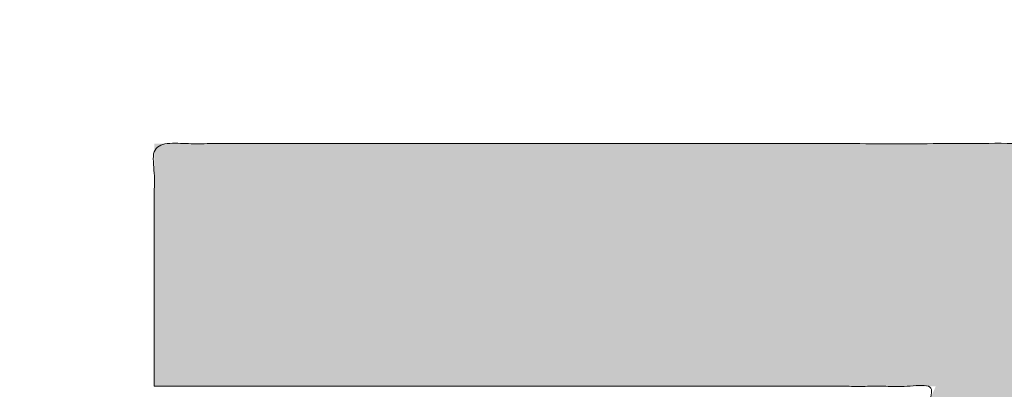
# Model space of a CAD drawing. Header units: inches. Extents: x -416 to -272, y -73 to 47.
# Tile 160 of 206: x -336.612 to -335.215, y -4.259 to -3.734. Entities that reach past the tile are written whole.
import ezdxf

# ---------------------------------------------------------------- set-up
doc = ezdxf.new("R2010")
doc.units = ezdxf.units.IN
doc.header["$LTSCALE"] = 32
doc.header["$MEASUREMENT"] = 0
doc.linetypes.add('Dash Style-1', pattern=[0.083328, 0.041656, -0.041672])
for name, color, linetype, lineweight in [('Black', 7, 'Continuous', 18), ('DashLine', 7, 'Continuous', 13), ('DashLineFill', 7, 'Dash Style-1', 13), ('Drawing', 7, 'Continuous', 18), ('Metal-DeskStructure', 7, 'Continuous', 13), ('None', 7, 'Continuous', 18), ('Plastic-BracketCover', 7, 'Continuous', 13), ('SolidLine', 7, 'Continuous', 15), ('Wood_1-H', 7, 'Continuous', 13)]:
    doc.layers.add(name, color=color, linetype=linetype, lineweight=lineweight)
pattern_1 = [(45, (0, 0), (-1.61301565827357, 1.935715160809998), []), (45, (-1.0608, 1.0608), (-0.4723460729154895, 0.4167612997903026), [])]

# ---------------------------------------------------------------- blocks, each defined once
blk = doc.blocks.new('Group-45')
at = {"layer": 'Plastic-BracketCover', "color": 7}
blk.add_open_spline([(1.53112660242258, -0.7109774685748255), (1.538508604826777, -0.7109774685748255), (1.552349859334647, -0.7137457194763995), (1.555118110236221, -0.7220504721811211), (1.555118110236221, -0.841083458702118), (1.555118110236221, -0.9601164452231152), (1.553272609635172, -0.9638074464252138), (1.547736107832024, -0.9674984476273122), (1.538508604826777, -0.9693439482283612), (1.525590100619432, -0.9693439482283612), (1.516362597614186, -0.9674984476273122), (1.510826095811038, -0.965652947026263), (1.50713509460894, -0.9601164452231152), (1.50713509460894, -0.9112115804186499), (1.50713509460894, -0.864152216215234), (1.337351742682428, -0.864152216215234), (1.167568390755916, -0.864152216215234), (1.193404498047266, -0.9075205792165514), (1.219240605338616, -0.9508889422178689), (1.221086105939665, -0.9564254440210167), (1.222931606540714, -0.965652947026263), (1.219240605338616, -0.9693439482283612), (1.20816760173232, -0.9711894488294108), (1.195712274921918, -0.9711894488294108), (1.186023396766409, -0.9711894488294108), (1.180486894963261, -0.9693439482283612), (1.176795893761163, -0.965652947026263), (1.174950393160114, -0.9619619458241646), (1.141731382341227, -0.9102888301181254), (1.10851237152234, -0.8586157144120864), (1.106666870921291, -0.8567702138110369), (1.106666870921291, -0.8530792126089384), (1.104821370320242, -0.8475427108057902), (1.104821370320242, -0.8304718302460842), (1.104821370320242, -0.8124781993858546), (1.10851237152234, -0.8069416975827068), (1.112203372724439, -0.8050961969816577), (1.310591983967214, -0.8050961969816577), (1.50713509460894, -0.8050961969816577), (1.50713509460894, -0.7644960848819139), (1.50713509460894, -0.7202049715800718), (1.510826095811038, -0.7165139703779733), (1.516362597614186, -0.7128229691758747), (1.525590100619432, -0.7109774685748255), (1.53112660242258, -0.7109774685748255)], degree=2, knots=[0, 0, 0, 0.002610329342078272, 0.007830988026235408, 0.01044131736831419, 0.1761946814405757, 0.1788050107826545, 0.181415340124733, 0.1840256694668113, 0.1866359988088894, 0.1885937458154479, 0.1905514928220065, 0.192509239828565, 0.1944669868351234, 0.2443885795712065, 0.2443885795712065, 0.4244984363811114, 0.4244984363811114, 0.4780496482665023, 0.4780496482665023, 0.4842405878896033, 0.4904315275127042, 0.4966224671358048, 0.5028134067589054, 0.5070707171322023, 0.5109409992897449, 0.5148112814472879, 0.5186815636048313, 0.5186815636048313, 0.5762947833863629, 0.5762947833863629, 0.5787425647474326, 0.5811903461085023, 0.5836381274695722, 0.5902471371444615, 0.5931844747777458, 0.5961218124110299, 0.5990591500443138, 0.9118813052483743, 0.9118813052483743, 0.9765012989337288, 0.9823759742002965, 0.9882506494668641, 0.9941253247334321, 1, 1, 1], dxfattribs=at)
blk = doc.blocks.new('1BRPFY-Leg_Plate (2D)')
at = {"layer": 'DashLineFill', "linetype": 'Continuous', "lineweight": 13}
h = blk.add_hatch(dxfattribs=at)
h.set_pattern_fill('Steel', color=253, style=0, pattern_type=2)
h.set_pattern_definition(pattern_1)
edge = h.paths.add_edge_path()
edge.add_arc((-1.704724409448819, 1.704724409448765), 0.1259842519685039, 90, 180, ccw=False)
edge.add_line((-1.704724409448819, 1.830708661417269), (1.704724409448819, 1.830708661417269))
edge.add_arc((1.704724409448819, 1.704724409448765), 0.1259842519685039, 0, 90, ccw=False)
edge.add_line((1.830708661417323, 1.704724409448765), (1.830708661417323, -1.704724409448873))
edge.add_arc((1.704724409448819, -1.704724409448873), 0.125984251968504, -89.99999999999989, 1.1368683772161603e-13, ccw=False)
edge.add_line((1.704724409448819, -1.830708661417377), (-1.704724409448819, -1.830708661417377))
edge.add_arc((-1.704724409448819, -1.704724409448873), 0.125984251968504, 180, 269.99999999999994, ccw=False)
edge.add_line((-1.830708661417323, -1.704724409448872), (-1.830708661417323, 1.704724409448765))
at = {"layer": 'DashLineFill', "flags": 128}
blk.add_lwpolyline([(-1.830708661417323, 1.704724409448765, -0.414213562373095), (-1.704724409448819, 1.830708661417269), (1.704724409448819, 1.830708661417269, -0.414213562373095), (1.830708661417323, 1.704724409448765), (1.830708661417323, -1.704724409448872, -0.414213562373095), (1.704724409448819, -1.830708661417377), (-1.704724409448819, -1.830708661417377, -0.414213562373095), (-1.830708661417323, -1.704724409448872)], format="xyb", close=True, dxfattribs=at)
at = {"layer": 'SolidLine', "flags": 128}
blk.add_lwpolyline([(1.279527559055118, -1.118110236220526), (1.295349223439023, -1.118887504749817), (1.31101851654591, -1.121211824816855), (1.326384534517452, -1.125060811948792), (1.341299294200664, -1.130397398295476), (1.355619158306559, -1.137170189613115), (1.369206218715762, -1.145313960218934), (1.381929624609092, -1.154750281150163), (1.393666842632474, -1.165388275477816), (1.404304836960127, -1.177125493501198), (1.413741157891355, -1.189848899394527), (1.421884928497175, -1.203435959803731), (1.428657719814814, -1.217755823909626), (1.433994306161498, -1.232670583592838), (1.437843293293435, -1.24803660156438), (1.440167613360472, -1.263705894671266), (1.440944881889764, -1.279527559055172), (1.440167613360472, -1.295349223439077), (1.437843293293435, -1.311018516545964), (1.433994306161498, -1.326384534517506), (1.428657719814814, -1.341299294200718), (1.421884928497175, -1.355619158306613), (1.413741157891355, -1.369206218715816), (1.404304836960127, -1.381929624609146), (1.393666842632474, -1.393666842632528), (1.381929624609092, -1.404304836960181), (1.369206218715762, -1.413741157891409), (1.355619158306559, -1.421884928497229), (1.341299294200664, -1.428657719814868), (1.326384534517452, -1.433994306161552), (1.31101851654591, -1.437843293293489), (1.295349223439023, -1.440167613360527), (1.279527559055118, -1.440944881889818), (1.263705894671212, -1.440167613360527), (1.248036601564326, -1.437843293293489), (1.232670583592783, -1.433994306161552), (1.217755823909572, -1.428657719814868), (1.203435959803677, -1.421884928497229), (1.189848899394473, -1.413741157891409), (1.177125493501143, -1.404304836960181), (1.165388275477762, -1.393666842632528), (1.154750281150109, -1.381929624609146), (1.14531396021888, -1.369206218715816), (1.137170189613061, -1.355619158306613), (1.130397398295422, -1.341299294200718), (1.125060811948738, -1.326384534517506), (1.121211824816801, -1.311018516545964), (1.118887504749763, -1.295349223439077), (1.118110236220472, -1.279527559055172), (1.118887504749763, -1.263705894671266), (1.121211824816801, -1.24803660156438), (1.125060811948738, -1.232670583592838), (1.130397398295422, -1.217755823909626), (1.137170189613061, -1.203435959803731), (1.14531396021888, -1.189848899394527), (1.154750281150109, -1.177125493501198), (1.165388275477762, -1.165388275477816), (1.177125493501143, -1.154750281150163), (1.189848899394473, -1.145313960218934), (1.203435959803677, -1.137170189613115), (1.217755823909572, -1.130397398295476), (1.232670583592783, -1.125060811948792), (1.248036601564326, -1.121211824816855), (1.263705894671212, -1.118887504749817)], close=True, dxfattribs=at)
at = {"layer": 'Plastic-BracketCover', "color": 7}
blk.add_blockref('Group-45', (0, 0), dxfattribs=at)
blk = doc.blocks.new('1BRPX8-Util_Bkt_Lg-F (2D)')
at = {"layer": 'DashLineFill', "linetype": 'Continuous', "lineweight": 13}
h = blk.add_hatch(dxfattribs=at)
h.set_pattern_fill('Steel', color=253, style=0, pattern_type=2)
h.set_pattern_definition(pattern_1)
edge = h.paths.add_edge_path()
edge.add_line((-4.468503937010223, 7.539370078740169), (-2.421259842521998, 7.539370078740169))
edge.add_line((-2.421259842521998, 7.539370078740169), (-2.421259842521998, 7.917322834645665))
edge.add_arc((-2.303149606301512, 7.91732283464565), 0.1181102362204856, 90.0000000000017, 179.9999999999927, ccw=False)
edge.add_line((-2.303149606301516, 8.035433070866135), (2.303149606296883, 8.035433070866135))
edge.add_arc((2.30314960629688, 7.917322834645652), 0.1181102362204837, 6.423306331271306e-12, 89.99999999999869, ccw=False)
edge.add_line((2.421259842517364, 7.917322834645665), (2.421259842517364, 7.539370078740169))
edge.add_line((2.421259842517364, 7.539370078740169), (4.46850393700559, 7.539370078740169))
edge.add_line((4.46850393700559, 7.539370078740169), (4.46850393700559, 7.405511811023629))
edge.add_line((4.46850393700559, 7.405511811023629), (3.129921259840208, 7.405511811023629))
edge.add_line((3.129921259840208, 7.405511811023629), (3.129921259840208, -2.011811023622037))
edge.add_line((3.129921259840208, -2.011811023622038), (4.46850393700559, -2.011811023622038))
edge.add_line((4.46850393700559, -2.011811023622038), (4.46850393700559, -2.145669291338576))
edge.add_line((4.46850393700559, -2.145669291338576), (2.421259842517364, -2.145669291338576))
edge.add_line((2.421259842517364, -2.145669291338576), (2.421259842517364, -2.523622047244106))
edge.add_arc((2.303149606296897, -2.523622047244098), 0.1181102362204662, 269.9999999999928, 359.9999999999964, ccw=False)
edge.add_line((2.303149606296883, -2.641732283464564), (-2.303149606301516, -2.641732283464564))
edge.add_arc((-2.303149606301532, -2.523622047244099), 0.1181102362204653, 180.0000000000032, 270.0000000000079, ccw=False)
edge.add_line((-2.421259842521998, -2.523622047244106), (-2.421259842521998, -2.145669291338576))
edge.add_line((-2.421259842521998, -2.145669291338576), (-4.468503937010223, -2.145669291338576))
edge.add_line((-4.468503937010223, -2.145669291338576), (-4.468503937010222, -2.011811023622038))
edge.add_line((-4.468503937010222, -2.011811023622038), (-3.129921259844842, -2.011811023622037))
edge.add_line((-3.129921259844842, -2.011811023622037), (-3.129921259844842, 7.405511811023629))
edge.add_line((-3.129921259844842, 7.405511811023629), (-4.468503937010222, 7.405511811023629))
edge.add_line((-4.468503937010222, 7.405511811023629), (-4.468503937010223, 7.539370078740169))
at = {"layer": 'SolidLine', "flags": 128}
blk.add_lwpolyline([(1.126953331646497, -0.8858606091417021), (1.107956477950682, -0.9260260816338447), (1.085114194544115, -0.9641361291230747), (1.058646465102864, -0.999823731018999), (1.02880818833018, -1.032745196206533), (0.995886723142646, -1.062583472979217), (0.9601991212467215, -1.089051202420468), (0.9220890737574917, -1.111893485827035), (0.881923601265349, -1.13089033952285), (0.8400895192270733, -1.145858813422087), (0.7969897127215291, -1.156654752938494), (0.7530392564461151, -1.163174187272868), (0.7086614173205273, -1.165354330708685), (0.6642835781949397, -1.163174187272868), (0.6203331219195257, -1.156654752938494), (0.5772333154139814, -1.145858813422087), (0.5353992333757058, -1.13089033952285), (0.4952337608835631, -1.111893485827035), (0.4571237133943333, -1.089051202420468)], dxfattribs=at)
blk.add_lwpolyline([(1.279527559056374, -1.154964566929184), (1.292122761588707, -1.155583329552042), (1.304596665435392, -1.157433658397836), (1.316829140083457, -1.16049773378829), (1.32870238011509, -1.164746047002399), (1.340102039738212, -1.170137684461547), (1.350918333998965, -1.176620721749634), (1.361047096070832, -1.184132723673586), (1.370390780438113, -1.192601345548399), (1.378859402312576, -1.201945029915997), (1.38637140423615, -1.212073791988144), (1.392854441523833, -1.22289008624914), (1.398246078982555, -1.234289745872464), (1.40249439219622, -1.246162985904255), (1.405558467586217, -1.258395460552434), (1.407408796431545, -1.270869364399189), (1.408027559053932, -1.283464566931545), (1.407408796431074, -1.296059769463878), (1.40555846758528, -1.308533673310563), (1.402494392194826, -1.320766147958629), (1.398246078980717, -1.332639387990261), (1.392854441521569, -1.344039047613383), (1.386371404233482, -1.354855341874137), (1.37885940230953, -1.364984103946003), (1.370390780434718, -1.374327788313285), (1.361047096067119, -1.382796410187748), (1.350918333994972, -1.390308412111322), (1.340102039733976, -1.396791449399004), (1.328702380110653, -1.402183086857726), (1.316829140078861, -1.406431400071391), (1.304596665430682, -1.409495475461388), (1.292122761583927, -1.411345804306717), (1.279527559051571, -1.411964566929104), (1.266932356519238, -1.411345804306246), (1.254458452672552, -1.409495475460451), (1.242225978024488, -1.406431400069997), (1.230352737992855, -1.402183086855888), (1.218953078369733, -1.39679144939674), (1.208136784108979, -1.390308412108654), (1.198008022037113, -1.382796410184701), (1.188664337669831, -1.374327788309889), (1.180195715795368, -1.364984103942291), (1.172683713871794, -1.354855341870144), (1.166200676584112, -1.344039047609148), (1.16080903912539, -1.332639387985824), (1.156560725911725, -1.320766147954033), (1.153496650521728, -1.308533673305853), (1.151646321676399, -1.296059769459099), (1.151027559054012, -1.283464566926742), (1.15164632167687, -1.27086936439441), (1.153496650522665, -1.258395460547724), (1.156560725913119, -1.246162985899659), (1.160809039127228, -1.234289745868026), (1.166200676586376, -1.222890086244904), (1.172683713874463, -1.21207379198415), (1.180195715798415, -1.201945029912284), (1.188664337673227, -1.192601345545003), (1.198008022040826, -1.18413272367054), (1.208136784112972, -1.176620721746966), (1.218953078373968, -1.170137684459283), (1.230352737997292, -1.164746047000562), (1.242225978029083, -1.160497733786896), (1.254458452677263, -1.157433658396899), (1.266932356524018, -1.155583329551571)], close=True, dxfattribs=at)
blk = doc.blocks.new('Slate-LegBrace (2D)')
at = {"layer": 'DashLineFill', "linetype": 'Continuous', "lineweight": 13}
h = blk.add_hatch(dxfattribs=at)
h.set_pattern_fill('Steel', color=253, style=0, pattern_type=2)
h.set_pattern_definition(pattern_1)
edge = h.paths.add_edge_path()
edge.add_line((-2.199587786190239, -0.1351515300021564), (-1.374775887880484, -0.1351515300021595))
edge.add_arc((3.774758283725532e-15, -0.01355418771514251), 1.380142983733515, 185.0545920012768, 354.9454079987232)
edge.add_line((1.374775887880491, -0.13515153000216), (2.199718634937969, -0.1351515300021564))
edge.add_arc((6.542437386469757e-05, -0.01705725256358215), 2.202821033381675, 183.0731271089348, 356.92687289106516, ccw=False)
h = blk.add_hatch(dxfattribs=at)
h.set_pattern_fill('Steel', color=253, style=0, pattern_type=2)
h.set_pattern_definition(pattern_1)
edge = h.paths.add_edge_path()
edge.add_line((2.191696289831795, -0.2375138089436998), (1.463739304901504, -0.2375137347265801))
edge.add_arc((-6.542437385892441e-05, -0.01704129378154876), 1.480314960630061, 188.5652811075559, 351.4347188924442, ccw=False)
edge.add_line((-1.463870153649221, -0.2375137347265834), (-2.191827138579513, -0.2375138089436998))
edge.add_line((-2.191827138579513, -0.2375138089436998), (-2.199718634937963, -0.1351515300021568))
edge.add_line((-2.199718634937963, -0.1351515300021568), (-1.374775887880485, -0.1351515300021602))
edge.add_arc((2.886579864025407e-15, -0.01355418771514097), 1.380142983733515, 185.0545920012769, 354.9454079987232)
edge.add_line((1.37477588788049, -0.1351515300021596), (2.199587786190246, -0.1351515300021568))
edge.add_line((2.199587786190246, -0.1351515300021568), (2.191696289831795, -0.2375138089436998))
h = blk.add_hatch(dxfattribs=at)
h.set_pattern_fill('Steel', color=253, style=0, pattern_type=2)
h.set_pattern_definition(pattern_1)
h.paths.add_polyline_path([(1.738774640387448, -0.9363963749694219), (1.747067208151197, -0.9368037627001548), (1.755279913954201, -0.9380220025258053), (1.763333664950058, -0.940039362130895), (1.771150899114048, -0.9428364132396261), (1.778656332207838, -0.9463862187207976), (1.785777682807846, -0.9506545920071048), (1.79244636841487, -0.9556004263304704), (1.798598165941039, -0.9611760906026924), (1.804173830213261, -0.9673278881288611), (1.809119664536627, -0.9739965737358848), (1.813388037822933, -0.9811179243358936), (1.816937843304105, -0.9886233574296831), (1.819734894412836, -0.9964405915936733), (1.821752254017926, -1.00449434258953), (1.822970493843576, -1.012707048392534), (1.823377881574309, -1.020999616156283), (1.822970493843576, -1.029292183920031), (1.821752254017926, -1.037504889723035), (1.819734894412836, -1.045558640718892), (1.816937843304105, -1.053375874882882), (1.813388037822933, -1.060881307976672), (1.809119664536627, -1.06800265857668), (1.804173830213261, -1.074671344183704), (1.798598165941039, -1.080823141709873), (1.79244636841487, -1.086398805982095), (1.785777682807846, -1.09134464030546), (1.778656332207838, -1.095613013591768), (1.771150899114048, -1.099162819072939), (1.763333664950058, -1.10195987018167), (1.755279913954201, -1.10397722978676), (1.747067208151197, -1.10519546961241), (1.738774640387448, -1.105602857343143), (1.7304820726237, -1.10519546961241), (1.722269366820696, -1.10397722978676), (1.714215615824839, -1.10195987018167), (1.706398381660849, -1.099162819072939), (1.698892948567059, -1.095613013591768), (1.691771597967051, -1.09134464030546), (1.685102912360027, -1.086398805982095), (1.678951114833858, -1.080823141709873), (1.673375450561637, -1.074671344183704), (1.668429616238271, -1.06800265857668), (1.664161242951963, -1.060881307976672), (1.660611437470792, -1.053375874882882), (1.657814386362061, -1.045558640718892), (1.655797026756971, -1.037504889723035), (1.654578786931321, -1.029292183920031), (1.654171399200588, -1.020999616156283), (1.654578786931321, -1.012707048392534), (1.655797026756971, -1.00449434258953), (1.657814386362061, -0.9964405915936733), (1.660611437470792, -0.9886233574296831), (1.664161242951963, -0.9811179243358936), (1.668429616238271, -0.9739965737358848), (1.673375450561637, -0.9673278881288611), (1.678951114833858, -0.9611760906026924), (1.685102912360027, -0.9556004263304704), (1.691771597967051, -0.9506545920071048), (1.698892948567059, -0.9463862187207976), (1.706398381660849, -0.9428364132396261), (1.714215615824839, -0.940039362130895), (1.722269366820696, -0.9380220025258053), (1.7304820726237, -0.9368037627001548)])
at = {"layer": 'DashLineFill', "flags": 128}
for points in [[(2.191696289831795, -0.2375138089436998), (1.463739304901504, -0.2375137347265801, -0.860662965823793), (-1.463870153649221, -0.2375137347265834), (-2.191827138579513, -0.2375138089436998), (-2.199718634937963, -0.1351515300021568), (-1.374775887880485, -0.1351515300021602, 0.9154551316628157), (1.37477588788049, -0.1351515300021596), (2.199587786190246, -0.1351515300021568)], [(-2.199587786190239, -0.1351515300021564), (-1.374775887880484, -0.1351515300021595, 0.9154551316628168), (1.374775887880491, -0.13515153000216), (2.199718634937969, -0.1351515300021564, -0.9477524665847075)]]:
    blk.add_lwpolyline(points, format="xyb", close=True, dxfattribs=at)
blk.add_lwpolyline([(1.738774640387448, -0.9363963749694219), (1.747067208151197, -0.9368037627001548), (1.755279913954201, -0.9380220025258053), (1.763333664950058, -0.940039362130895), (1.771150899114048, -0.9428364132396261), (1.778656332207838, -0.9463862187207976), (1.785777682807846, -0.9506545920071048), (1.79244636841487, -0.9556004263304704), (1.798598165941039, -0.9611760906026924), (1.804173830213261, -0.9673278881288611), (1.809119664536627, -0.9739965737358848), (1.813388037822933, -0.9811179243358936), (1.816937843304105, -0.9886233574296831), (1.819734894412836, -0.9964405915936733), (1.821752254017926, -1.00449434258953), (1.822970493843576, -1.012707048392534), (1.823377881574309, -1.020999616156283), (1.822970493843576, -1.029292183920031), (1.821752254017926, -1.037504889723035), (1.819734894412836, -1.045558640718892), (1.816937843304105, -1.053375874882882), (1.813388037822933, -1.060881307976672), (1.809119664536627, -1.06800265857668), (1.804173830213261, -1.074671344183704), (1.798598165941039, -1.080823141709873), (1.79244636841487, -1.086398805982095), (1.785777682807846, -1.09134464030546), (1.778656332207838, -1.095613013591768), (1.771150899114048, -1.099162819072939), (1.763333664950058, -1.10195987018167), (1.755279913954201, -1.10397722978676), (1.747067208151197, -1.10519546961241), (1.738774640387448, -1.105602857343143), (1.7304820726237, -1.10519546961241), (1.722269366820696, -1.10397722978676), (1.714215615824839, -1.10195987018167), (1.706398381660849, -1.099162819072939), (1.698892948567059, -1.095613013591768), (1.691771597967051, -1.09134464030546), (1.685102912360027, -1.086398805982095), (1.678951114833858, -1.080823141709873), (1.673375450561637, -1.074671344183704), (1.668429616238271, -1.06800265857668), (1.664161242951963, -1.060881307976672), (1.660611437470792, -1.053375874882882), (1.657814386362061, -1.045558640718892), (1.655797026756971, -1.037504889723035), (1.654578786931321, -1.029292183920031), (1.654171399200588, -1.020999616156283), (1.654578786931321, -1.012707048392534), (1.655797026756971, -1.00449434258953), (1.657814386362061, -0.9964405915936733), (1.660611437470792, -0.9886233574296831), (1.664161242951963, -0.9811179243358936), (1.668429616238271, -0.9739965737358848), (1.673375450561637, -0.9673278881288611), (1.678951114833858, -0.9611760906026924), (1.685102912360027, -0.9556004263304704), (1.691771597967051, -0.9506545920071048), (1.698892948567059, -0.9463862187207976), (1.706398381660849, -0.9428364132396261), (1.714215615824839, -0.940039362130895), (1.722269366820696, -0.9380220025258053), (1.7304820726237, -0.9368037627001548)], close=True, dxfattribs=at)
blk = doc.blocks.new('TLLegSleeve (2D)')
at = {"layer": 'DashLineFill', "linetype": 'Continuous', "lineweight": 13}
h = blk.add_hatch(dxfattribs=at)
h.set_pattern_fill('Steel', color=253, style=0, pattern_type=2)
h.set_pattern_definition(pattern_1)
edge = h.paths.add_edge_path()
edge.add_line((1.08267716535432, 1.402343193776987), (1.08267716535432, 2.913385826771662))
edge.add_arc((-1.707523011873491e-13, 2.913385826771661), 1.08267716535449, 4.479377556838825e-14, 180)
edge.add_line((-1.082677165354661, 2.913385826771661), (-1.08267716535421, 1.402343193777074))
edge.add_arc((-1.332267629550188e-15, 2.886579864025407e-15), 1.771653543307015, 127.6698869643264, 412.330113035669)
edge.add_line((1.08267716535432, 1.402343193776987), (1.08267716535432, 1.402343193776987))
edge = h.paths.add_edge_path()
edge.add_arc((1.665334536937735e-15, 2.91338582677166), 0.7480314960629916, 0, 180, ccw=False)
edge.add_arc((1.665334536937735e-15, 2.91338582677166), 0.7480314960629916, 180, 360, ccw=False)
edge = h.paths.add_edge_path()
edge.add_arc((-1.723066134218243e-13, 9.149983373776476e-17), 1.437007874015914, 0, 180, ccw=False)
edge.add_arc((-1.723066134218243e-13, 5.70119602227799e-16), 1.437007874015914, 180, 360, ccw=False)
at = {"layer": 'DashLine', "color": 8, "flags": 128}
blk.add_lwpolyline([(0.6327836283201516, 1.527674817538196), (0.7794749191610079, 1.458295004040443), (0.9186594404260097, 1.374871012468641), (1.048996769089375, 1.278206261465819), (1.169231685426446, 1.169231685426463), (1.278206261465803, 1.048996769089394), (1.374871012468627, 0.9186594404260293), (1.458295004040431, 0.7794749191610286), (1.527674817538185, 0.6327836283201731), (1.582342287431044, 0.4799982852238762), (1.621770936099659, 0.3225902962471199), (1.64558104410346, 0.1620755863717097), (1.653543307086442, 1.118599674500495e-14), (1.645581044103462, -0.1620755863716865), (1.621770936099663, -0.3225902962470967), (1.582342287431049, -0.4799982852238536), (1.527674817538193, -0.6327836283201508), (1.45829500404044, -0.7794749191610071), (1.374871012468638, -0.9186594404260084), (1.278206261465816, -1.048996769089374), (1.169231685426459, -1.169231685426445), (1.048996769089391, -1.278206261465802), (0.918659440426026, -1.374871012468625), (0.7794749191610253, -1.458295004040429)], dxfattribs=at)
at = {"layer": 'DashLineFill', "flags": 128}
for points in [[(1.08267716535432, 1.402343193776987), (1.08267716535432, 2.913385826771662, 0.9999999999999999), (-1.082677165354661, 2.913385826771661), (-1.08267716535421, 1.402343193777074, 2.931618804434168), (1.08267716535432, 1.402343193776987)], [(-1.437007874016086, 3.308097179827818e-16, -0.9999999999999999), (1.437007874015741, 3.308097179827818e-16, -0.9999999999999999)]]:
    blk.add_lwpolyline(points, format="xyb", close=True, dxfattribs=at)
blk = doc.blocks.new('Group-105')
at = {"layer": 'SolidLine', "flags": 128}
blk.add_lwpolyline([(61.27952755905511, -8.30708661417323, -0.414213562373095), (62.99212598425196, -6.594488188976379, -0.414213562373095), (64.70472440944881, -8.30708661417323, -0.414213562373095), (62.99212598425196, -10.01968503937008, -0.414213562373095)], format="xyb", close=True, dxfattribs=at)
at = {"layer": 'Wood_1-H', "color": 7}
for name in ['1BRPX8-Util_Bkt_Lg-F (2D)', 'TLLegSleeve (2D)', 'Slate-LegBrace (2D)', '1BRPFY-Leg_Plate (2D)']:
    blk.add_blockref(name, (62.99212598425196, -8.30708661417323), dxfattribs=at)
blk = doc.blocks.new('TL14_lower_leg (2D)')
at = {"layer": 'DashLine', "flags": 128}
blk.add_lwpolyline([(1.371317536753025, 0.1350629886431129), (1.377952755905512, 1.783045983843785e-14), (1.371317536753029, -0.1350629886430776), (1.351475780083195, -0.2688252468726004), (1.318618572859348, -0.3999985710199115), (1.27306234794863, -0.5273196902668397), (1.215245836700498, -0.6495624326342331), (1.145725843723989, -0.7655495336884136), (1.065171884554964, -0.8741639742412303), (0.9743597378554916, -0.9743597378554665), (0.8741639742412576, -1.065171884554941), (0.7655495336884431, -1.14572584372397), (0.6495624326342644, -1.215245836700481), (0.5273196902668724, -1.273062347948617), (0.3999985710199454, -1.318618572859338)], dxfattribs=at)
blk = doc.blocks.new('Group-50')
at = {"layer": 'DashLineFill', "linetype": 'Continuous', "lineweight": 13}
h = blk.add_hatch(dxfattribs=at)
h.set_pattern_fill('Steel', color=253, style=0, pattern_type=2)
h.set_pattern_definition(pattern_1)
h.paths.add_polyline_path([(-2.066929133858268, 1.397637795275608), (2.066929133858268, 1.397637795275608), (2.066929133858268, 0.1377952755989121), (2.106299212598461, 0.1377952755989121), (2.106299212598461, -0.1377952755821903), (2.066929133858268, -0.1377952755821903), (2.066929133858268, -5.275590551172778), (2.106299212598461, -5.275590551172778), (2.106299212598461, -5.55118110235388), (2.066929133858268, -5.55118110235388), (2.066929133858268, -5.82677165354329), (-2.066929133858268, -5.82677165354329), (-2.066929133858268, -5.55118110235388), (-2.106299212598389, -5.55118110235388), (-2.106299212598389, -5.275590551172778), (-2.066929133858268, -5.275590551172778), (-2.066929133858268, -0.1377952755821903), (-2.106299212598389, -0.1377952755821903), (-2.106299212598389, 0.1377952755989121), (-2.066929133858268, 0.1377952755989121)])
blk = doc.blocks.new('TL14_upper_leg (2D)')
at = {"layer": 'DashLine', "flags": 128}
blk.add_lwpolyline([(1.214595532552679, 0.1196272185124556), (1.22047244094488, 7.47323834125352e-17), (1.214595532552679, -0.1196272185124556), (1.197021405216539, -0.2381023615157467), (1.167919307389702, -0.3542844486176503), (1.127569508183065, -0.467054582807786), (1.076360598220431, -0.5753267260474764), (1.01478574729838, -0.6780581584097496), (0.9434379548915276, -0.7742595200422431), (0.8630043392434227, -0.8630043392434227), (0.7742595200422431, -0.9434379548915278), (0.6780581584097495, -1.01478574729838), (0.5753267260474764, -1.076360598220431), (0.4670545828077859, -1.127569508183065)], dxfattribs=at)
at = {"layer": 'DashLine', "color": 7}
blk.add_blockref('Group-50', (0, 0), dxfattribs=at)
blk = doc.blocks.new('1BRPT9-Bracket (2D)')
at = {"layer": 'DashLineFill', "linetype": 'Continuous', "lineweight": 13}
h = blk.add_hatch(dxfattribs=at)
h.set_pattern_fill('Steel', color=253, style=0, pattern_type=2)
h.set_pattern_definition(pattern_1)
edge = h.paths.add_edge_path()
edge.add_line((-2.32206875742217, -8.74015748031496), (-2.32206875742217, 8.740157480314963))
edge.add_line((-2.32206875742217, 8.740157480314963), (1.677931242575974, 8.740157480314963))
edge.add_arc((1.677931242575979, 8.488188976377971), 0.2519685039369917, -3.979039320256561e-12, 90.0000000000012, ccw=False)
edge.add_line((1.929899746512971, 8.488188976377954), (1.929899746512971, 7.480314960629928))
edge.add_line((1.929899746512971, 7.480314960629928), (2.323600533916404, 7.461135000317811))
edge.add_line((2.323600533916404, 7.461135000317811), (2.323600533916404, -7.480314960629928))
edge.add_line((2.323600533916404, -7.480314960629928), (1.929899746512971, -7.480314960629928))
edge.add_line((1.929899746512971, -7.480314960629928), (1.929899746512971, -8.488188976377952))
edge.add_arc((1.677931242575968, -8.488188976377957), 0.2519685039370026, -90.00000000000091, 1.0800249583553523e-12, ccw=False)
edge.add_line((1.677931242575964, -8.74015748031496), (-2.32206875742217, -8.74015748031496))
blk = doc.blocks.new('Group-73')
at = {"layer": 'Metal-DeskStructure', "linetype": 'Continuous', "lineweight": 0, "true_color": 0xff0000}
blk.add_hatch(color=1, dxfattribs=at).paths.add_polyline_path([(1.696691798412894, -0.9301181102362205), (1.696691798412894, -1.274606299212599), (0.1120461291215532, -1.274606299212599), (0.1117940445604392, -1.244883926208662), (0.1126520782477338, -1.21546436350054), (0.1146202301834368, -1.186347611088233), (0.1176985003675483, -1.15753366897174), (0.1218868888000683, -1.129022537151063), (0.1271853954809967, -1.1008142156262), (0.1335940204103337, -1.072908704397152), (0.1411127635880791, -1.045306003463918), (0.1549813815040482, -1.000302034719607), (0.1707507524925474, -0.9557186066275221), (0.1884208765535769, -0.9115557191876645), (0.2079917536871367, -0.8678133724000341), (0.2294633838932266, -0.8244915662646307), (0.2528357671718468, -0.7815903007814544), (0.2781089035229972, -0.7391095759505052), (0.3052827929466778, -0.6970493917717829), (0.3357030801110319, -0.6545855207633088), (0.3707154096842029, -0.6108937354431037), (0.4103197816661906, -0.5659740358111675), (0.4545161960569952, -0.5198264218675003), (0.5033046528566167, -0.4724508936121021), (0.556685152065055, -0.4238474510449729), (0.6146576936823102, -0.3740160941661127), (0.6772222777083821, -0.3229568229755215), (0.7737142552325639, -0.2345473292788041), (0.8618799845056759, -0.1517895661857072), (0.941719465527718, -0.07468353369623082), (1.013232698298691, -0.003229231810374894), (1.076419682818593, 0.06257333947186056), (1.131280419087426, 0.1227241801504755), (1.177814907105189, 0.17722329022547), (1.216023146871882, 0.226070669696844), (1.247940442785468, 0.2720417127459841), (1.275602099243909, 0.3179118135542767), (1.299008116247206, 0.3636809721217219), (1.318158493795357, 0.4093491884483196), (1.333053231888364, 0.4549164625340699), (1.343692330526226, 0.5003827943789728), (1.350075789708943, 0.5457481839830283), (1.352203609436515, 0.5910126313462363), (1.350445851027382, 0.633224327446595), (1.345172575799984, 0.6737371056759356), (1.33638378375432, 0.7125509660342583), (1.32407947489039, 0.7496659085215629), (1.308259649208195, 0.7850819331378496), (1.288924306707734, 0.8187990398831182), (1.266073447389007, 0.8508172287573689), (1.239707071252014, 0.8811364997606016), (1.21053162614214, 0.9087644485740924), (1.179253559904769, 0.9327086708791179), (1.1458728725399, 0.9529691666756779), (1.110389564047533, 0.9695459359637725), (1.072803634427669, 0.9824389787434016), (1.033115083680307, 0.9916482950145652), (0.9913239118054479, 0.9971738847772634), (0.9474301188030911, 0.9990157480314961), (0.9007274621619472, 0.9970140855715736), (0.8564301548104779, 0.9910090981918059), (0.814538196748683, 0.9810007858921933), (0.7750515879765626, 0.9669891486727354), (0.7379703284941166, 0.9489741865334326), (0.7032944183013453, 0.9269558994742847), (0.6710238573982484, 0.9009342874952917), (0.6411586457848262, 0.8709093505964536), (0.6142706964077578, 0.8373520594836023), (0.5909319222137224, 0.8007333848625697), (0.5711423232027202, 0.7610533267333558), (0.5549018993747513, 0.7183118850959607), (0.5422106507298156, 0.6725090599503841), (0.5330685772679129, 0.6236448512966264), (0.5274756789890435, 0.5717192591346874), (0.5254319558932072, 0.516732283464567), (0.1809437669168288, 0.5856299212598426), (0.1914063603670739, 0.6671096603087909), (0.2071842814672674, 0.7436104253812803), (0.2282775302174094, 0.8151322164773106), (0.2546861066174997, 0.8816750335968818), (0.2864100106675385, 0.943238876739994), (0.3234492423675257, 0.9998237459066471), (0.3658038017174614, 1.051429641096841), (0.4134736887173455, 1.098056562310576), (0.4659542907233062, 1.139435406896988), (0.5227409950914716, 1.175297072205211), (0.5838338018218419, 1.205641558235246), (0.6492327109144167, 1.230468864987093), (0.7189377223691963, 1.249778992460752), (0.7929488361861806, 1.263571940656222), (0.8712660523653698, 1.271847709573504), (0.9538893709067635, 1.274606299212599), (1.037496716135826, 1.271486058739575), (1.116612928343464, 1.262125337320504), (1.191238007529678, 1.246524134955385), (1.261371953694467, 1.22468245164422), (1.327014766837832, 1.196600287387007), (1.388166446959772, 1.162277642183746), (1.444826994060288, 1.121714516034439), (1.496996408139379, 1.074910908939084), (1.543800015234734, 1.023481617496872), (1.584363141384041, 0.9690414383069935), (1.618685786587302, 0.9115903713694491), (1.646767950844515, 0.8511284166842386), (1.66860963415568, 0.7876555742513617), (1.684210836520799, 0.7211718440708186), (1.69357155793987, 0.6516772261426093), (1.696691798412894, 0.5791717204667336), (1.695766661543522, 0.5418296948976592), (1.692991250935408, 0.5046222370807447), (1.688365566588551, 0.46754934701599), (1.681889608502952, 0.4306110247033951), (1.67356337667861, 0.3938072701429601), (1.663386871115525, 0.3571380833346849), (1.651360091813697, 0.3206034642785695), (1.637483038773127, 0.284203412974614), (1.621452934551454, 0.2476351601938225), (1.602967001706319, 0.2105959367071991), (1.582025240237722, 0.1730857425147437), (1.558627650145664, 0.1351045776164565), (1.532774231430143, 0.09665244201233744), (1.50446498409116, 0.05772933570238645), (1.473699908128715, 0.01833525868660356), (1.440479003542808, -0.02152978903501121), (1.403490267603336, -0.06341332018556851), (1.361421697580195, -0.108862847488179), (1.314273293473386, -0.1578783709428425), (1.262045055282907, -0.2104598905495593), (1.20473698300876, -0.2666074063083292), (1.142349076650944, -0.3263209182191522), (1.07488133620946, -0.3896004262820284), (1.002333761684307, -0.4564459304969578), (0.939382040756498, -0.5112058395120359), (0.8829399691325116, -0.5613736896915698), (0.8330075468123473, -0.6069494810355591), (0.789584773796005, -0.6479332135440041), (0.7526716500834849, -0.6843248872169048), (0.7222681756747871, -0.716124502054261), (0.6983743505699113, -0.7433320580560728), (0.6809901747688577, -0.7659475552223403), (0.6671720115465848, -0.7862922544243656), (0.6539762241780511, -0.8066874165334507), (0.6414028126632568, -0.8271330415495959), (0.6294517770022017, -0.8476291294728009), (0.6181231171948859, -0.8681756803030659), (0.6074168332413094, -0.8887726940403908), (0.5973329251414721, -0.9094201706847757), (0.5878713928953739, -0.9301181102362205)])
at = {"layer": 'Metal-DeskStructure', "color": 7}
blk.add_open_spline([(1.696691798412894, -0.9301181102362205), (1.696691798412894, -1.102362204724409), (1.696691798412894, -1.274606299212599), (0.9043689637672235, -1.274606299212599), (0.1120461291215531, -1.274606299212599), (0.1088175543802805, -1.155111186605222), (0.1411127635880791, -1.045306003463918), (0.192785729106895, -0.8644490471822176), (0.4177798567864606, -0.5296497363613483), (0.6772222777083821, -0.3229568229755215), (1.079842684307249, 0.04198461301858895), (1.352203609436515, 0.410156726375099), (1.352203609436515, 0.763257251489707), (1.127210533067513, 0.999015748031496), (0.7558087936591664, 0.999015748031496), (0.5265084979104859, 0.742802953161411), (0.5254319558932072, 0.516732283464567), (0.353187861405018, 0.5511811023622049), (0.1809437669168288, 0.5856299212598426), (0.2121634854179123, 0.9215068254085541), (0.614783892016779, 1.274606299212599), (1.297301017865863, 1.274606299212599), (1.696691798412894, 0.8752155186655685), (1.696691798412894, 0.4295344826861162), (1.57827427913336, 0.1388723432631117), (1.302683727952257, -0.1819319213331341), (1.002333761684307, -0.4564459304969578), (0.737507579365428, -0.6846696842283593), (0.6244727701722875, -0.8472254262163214), (0.5878713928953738, -0.9301181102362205), (1.142281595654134, -0.9301181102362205), (1.696691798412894, -0.9301181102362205)], degree=2, knots=[0, 0, 0, 0.02128628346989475, 0.02128628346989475, 0.1192031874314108, 0.1192031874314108, 0.1339760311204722, 0.1339760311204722, 0.1582533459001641, 0.1825306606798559, 0.1825306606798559, 0.2223012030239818, 0.2620717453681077, 0.2999486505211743, 0.3378255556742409, 0.3781971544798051, 0.4185687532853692, 0.4185687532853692, 0.4499368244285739, 0.4499368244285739, 0.5101754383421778, 0.5704140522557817, 0.6314176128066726, 0.6924211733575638, 0.7232558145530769, 0.75409045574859, 0.7849250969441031, 0.7849250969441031, 0.8114174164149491, 0.8379097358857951, 0.8379097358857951, 1, 1, 1], dxfattribs=at)
blk = doc.blocks.new('SlateLegLocator-L2')
at = {"color": 255, "linetype": 'Dash Style-1', "lineweight": 5}
blk.add_wipeout([(-2.106299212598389, 1.3779527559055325), (2.10629921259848, 1.3779527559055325), (2.10629921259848, -5.807086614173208), (-2.106299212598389, -5.807086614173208)], dxfattribs=at).dxf.layer = 'Black'
at = {"layer": 'Metal-DeskStructure', "color": 7}
blk.add_blockref('Group-73', (0, 0), dxfattribs=at)
blk = doc.blocks.new('Group-106')
at = {"layer": 'None', "color": 7, "rotation": 180}
blk.add_blockref('1BRPT9-Bracket (2D)', (62.99212598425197, -12.00787401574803), dxfattribs=at)
at = {"layer": 'None', "color": 7}
for name in ['1BRPFY-Leg_Plate (2D)', 'TL14_upper_leg (2D)', 'TL14_lower_leg (2D)']:
    blk.add_blockref(name, (62.99212598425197, -8.30708661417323), dxfattribs=at)
blk.add_blockref('SlateLegLocator-L2', (62.99212598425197, -8.30708661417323), dxfattribs=at)
blk = doc.blocks.new('Group-107')
at = {"layer": 'None'}
blk.add_blockref('Group-105', (0, 0), dxfattribs=at)
blk.add_blockref('Group-106', (0, 0), dxfattribs=at)
blk = doc.blocks.new('SL Credenza Desk (2D)-3')
at = {"layer": 'None'}
blk.add_blockref('Group-107', (0, 0), dxfattribs=at)
at = {"layer": 'Drawing', "color": 0, "flags": 1}
for tag in ['Tag', 'Catalog', 'Option1', 'Option2', 'Option3', 'Option4', 'Option5', 'Option6', 'Option7', 'Option8', 'Option9', 'Option10', 'Option11', 'Option12', 'Custom', 'FinishGroup', 'Discount', 'Item2', 'Item3', 'Item6', 'Item9', 'Item10', 'Item12', 'Item13', 'Item16', 'Item19', 'Item20', 'Item21', 'Item22', 'Item23', 'Item24', 'Item25', 'Item8', 'Item18', 'Item1', 'Item4', 'Item5', 'Item7', 'Item11', 'Item14', 'Item15', 'Item17']:
    blk.add_attdef(tag, (15.71916659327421, 1.485347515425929), '', height=0.007086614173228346, dxfattribs=at)
blk = doc.blocks.new('Group-108')
at = {"layer": 'Drawing', "rotation": 180}
blk.add_blockref('SL Credenza Desk (2D)-3', (87.72704060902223, 1.485347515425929), dxfattribs=at)
at = {"layer": 'Drawing', "color": 0, "flags": 1}
for tag in ['Tag', 'Catalog', 'Option1', 'Option2', 'Option3', 'Option4', 'Option5', 'Option6', 'Option7', 'Option8', 'Option9', 'Option10', 'Option11', 'Option12', 'Custom', 'FinishGroup', 'Discount', 'Item2', 'Item3', 'Item6', 'Item9', 'Item10', 'Item12', 'Item13', 'Item16', 'Item19', 'Item20', 'Item21', 'Item22', 'Item23', 'Item24', 'Item25', 'Item8', 'Item18', 'Item1', 'Item4', 'Item5', 'Item7', 'Item11', 'Item14', 'Item15', 'Item17']:
    blk.add_attdef(tag, (15.71916659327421, 1.485347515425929), '', height=0.007086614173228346, dxfattribs=at)

msp = doc.modelspace()

# ---------------------------------------------------------------- block references
at = {"layer": 'Drawing', "color": 7}
msp.add_blockref('Group-108', (-359.4593240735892, -14.97747349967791), dxfattribs=at)

doc.saveas('drawing.dxf')
